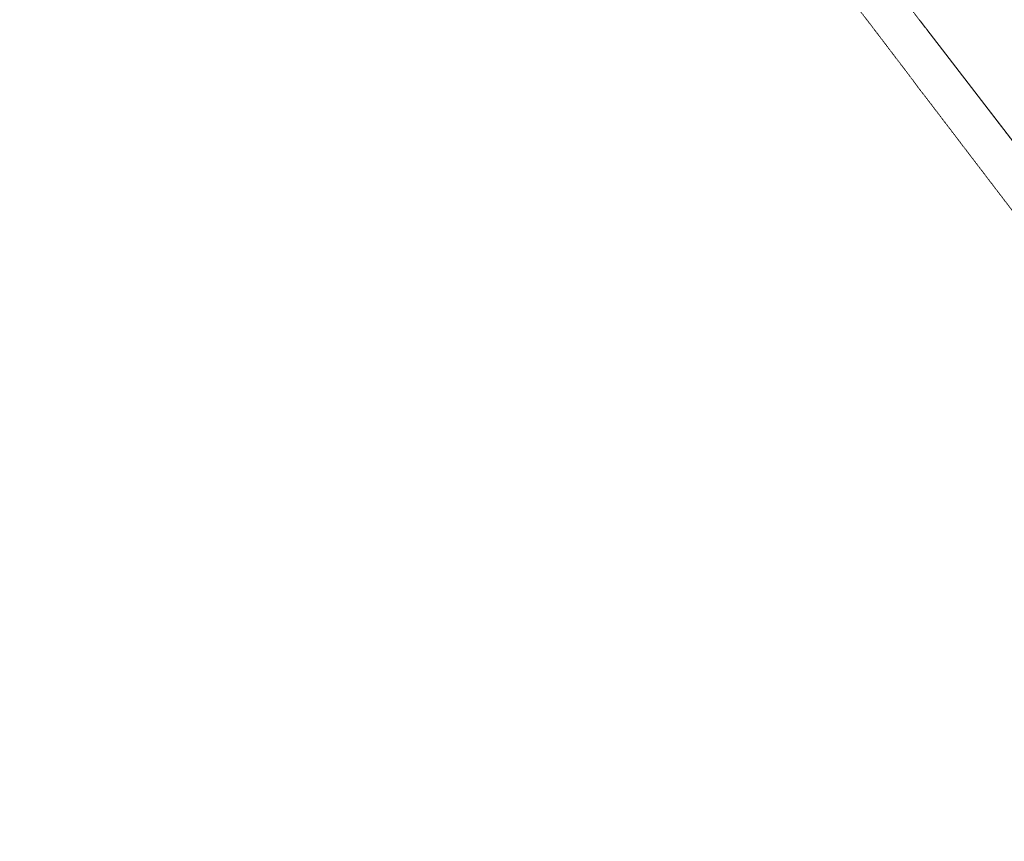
# Model space of a CAD drawing. Header units: millimetres. Extents: x 7098408 to 7789344, y 5351952 to 5979042.
# Tile 1 of 33: x 7103122 to 7334918, y 5487319 to 5680757. Entities that reach past the tile are written whole.
import ezdxf

# ---------------------------------------------------------------- set-up
doc = ezdxf.new("R2010")
doc.units = ezdxf.units.MM
doc.header["$MEASUREMENT"] = 0
doc.linetypes.add('4002', pattern=[2, 1, -1])
for name, color, linetype, lineweight, true_color in [('Dzialki_Nr_pióra__102', 7, 'Continuous', 5, 0xcccccc), ('SYSTEM_Nr_pióra__102', 7, 'Continuous', 5, 0xcccccc), ('Uzytki_Nr_pióra__102', 7, 'Continuous', 5, 0xcccccc)]:
    doc.layers.add(name, color=color, linetype=linetype, lineweight=lineweight, true_color=true_color)

msp = doc.modelspace()

# ---------------------------------------------------------------- linework, layer by layer
at = {"layer": 'Dzialki_Nr_pióra__102', "color": 254, "linetype": 'Continuous', "lineweight": 5, "true_color": 0xcccccc}
for p, q in [((7316390.42, 5678850.75), (7315101.36, 5680462.07)), ((7361901.74, 5619515.1), (7316698.67, 5678457.43))]:
    msp.add_line(p, q, dxfattribs=at)
at = {"layer": 'SYSTEM_Nr_pióra__102', "color": 254, "linetype": 'Continuous', "lineweight": 5, "true_color": 0xcccccc}
for p, q in [((7314945.24, 5680657.23), (7314995.28, 5680657.23)), ((7314945.24, 5680657.23), (7314995.28, 5680657.23)), ((7316546.55, 5678655.59), (7316596.59, 5678655.59)), ((7316546.55, 5678655.59), (7316596.59, 5678655.59))]:
    msp.add_line(p, q, dxfattribs=at)
at = {"layer": 'Uzytki_Nr_pióra__102', "color": 254, "linetype": '4002', "lineweight": 5, "true_color": 0xcccccc, "flags": 128}
for points in [[(7437966.11, 5927709.82), (7445402.21, 5927729.83), (7452808.28, 5928200.22), (7461405.33, 5928960.84), (7464517.88, 5929321.14), (7465228.47, 5929351.16), (7470943.15, 5930141.81), (7477328.39, 5931382.83), (7483613.54, 5933014.17), (7489788.61, 5935045.83), (7494772.69, 5936867.33), (7496494.11, 5937327.7), (7491550.05, 5632707.92), (7490949.56, 5592044.57), (7460664.73, 5591734.32), (7456441.26, 5591684.28), (7441909.35, 5591654.25), (7441999.42, 5599720.87), (7441729.2, 5602102.82), (7441659.14, 5608868.37), (7441068.66, 5608888.38), (7441038.63, 5611690.68), (7436094.58, 5611620.62), (7414576.93, 5611170.26), (7414697.03, 5604614.88), (7413946.42, 5602282.97), (7414326.73, 5591344), (7403878.16, 5590533.33), (7403828.12, 5599840.97), (7402947.4, 5600541.54), (7403187.59, 5609869.19), (7399984.97, 5611720.71), (7385403.01, 5611640.64), (7385393, 5590463.28), (7383981.85, 5590473.28), (7381800.06, 5593345.64), (7363525.07, 5617375.34), (7362053.86, 5619316.94), (7316546.55, 5678655.59), (7314945.24, 5680657.23), (7282078.28, 5724012.79), (7279886.49, 5726905.16), (7199350.45, 5832731.94), (7140221.96, 5910315.55), (7130323.85, 5925147.72), (7121266.42, 5942471.92), (7122637.54, 5942872.25), (7151971.6, 5943182.51), (7151821.47, 5948186.61), (7151821.47, 5954161.51), (7153362.74, 5955712.78), (7153292.68, 5960226.48), (7170276.61, 5959876.19), (7190393.1, 5960156.42), (7202372.93, 5960306.55), (7218075.8, 5960546.74), (7221408.53, 5960566.76), (7261781.64, 5960887.02), (7261811.67, 5970645.03), (7273901.58, 5970344.78), (7273731.44, 5961937.89), (7273701.42, 5960877.02), (7281467.78, 5960766.93), (7283709.62, 5960756.92), (7285240.88, 5960686.86), (7294918.81, 5959926.24), (7308299.79, 5958435.01), (7321600.69, 5956283.25), (7331208.57, 5954271.6), (7333880.76, 5953721.15), (7334771.49, 5953480.95), (7343118.34, 5951329.19), (7344379.37, 5950918.85), (7347792.17, 5950038.13), (7388795.79, 5938238.45), (7391227.79, 5937527.87), (7408692.11, 5932333.61), (7413506.06, 5931062.57), (7415888.01, 5930482.09), (7416858.8, 5930211.87), (7423183.99, 5929090.95), (7430560.04, 5928170.2), (7437966.11, 5927709.82), (7267686.48, 5827287.47), (7260240.38, 5827227.42), (7260170.32, 5819461.05), (7267596.41, 5819531.11), (7267686.48, 5827287.47), (7437966.11, 5927709.82), (7349773.79, 5810513.72), (7342477.81, 5810353.59), (7342457.8, 5802477.13), (7349753.78, 5802317), (7349773.79, 5810513.72), (7437966.11, 5927709.82), (7478509.36, 5833822.83), (7478229.13, 5826386.73), (7485885.41, 5826106.5), (7486165.64, 5833532.59), (7478509.36, 5833822.83), (7437966.11, 5927709.82), (7328856.64, 5745240.19), (7317807.58, 5745210.17), (7317607.42, 5717727.63), (7328546.39, 5717377.35), (7328856.64, 5745240.19), (7437966.11, 5927709.82), (7430810.24, 5684110.07), (7430660.12, 5676623.93), (7438316.4, 5676423.76), (7438436.5, 5683879.88), (7430810.24, 5684110.07)], [(7667314.18, 5677154.36), (7657516.14, 5667976.84), (7605963.87, 5622749.75), (7449825.84, 5487318.7), (7446603.19, 5491532.15), (7444041.09, 5494534.61), (7443520.67, 5495575.47), (7434253.07, 5507715.42), (7433632.56, 5508536.1), (7432591.71, 5509907.22), (7421042.23, 5525119.69), (7373813.51, 5587310.69), (7363274.87, 5601142.03), (7361663.54, 5603253.76), (7316316.36, 5662642.46), (7314885.19, 5664463.96), (7312873.54, 5667206.2), (7281978.2, 5707729.43), (7279596.25, 5710711.88), (7252474.01, 5746641.34), (7191383.91, 5826676.97), (7131885.13, 5904801.03), (7121446.57, 5920523.93), (7110357.47, 5941721.31), (7103121.54, 5961237.31), (7119164.69, 5960907.04), (7118964.53, 5946865.53), (7121266.42, 5942471.92), (7130323.85, 5925147.72), (7140221.96, 5910315.55), (7199350.45, 5832731.94), (7279886.49, 5726905.16), (7282078.28, 5724012.79), (7314945.24, 5680657.23), (7316546.55, 5678655.59), (7362053.86, 5619316.94), (7363525.07, 5617375.34), (7381800.06, 5593345.64), (7383981.85, 5590473.28), (7406210.07, 5561199.28), (7405909.83, 5560989.11), (7421652.74, 5538700.83), (7422703.6, 5539491.48), (7432001.22, 5527251.44), (7436234.69, 5530964.49), (7438056.19, 5528382.37), (7449785.8, 5536659.16), (7450236.17, 5537329.71), (7455620.59, 5542163.67), (7456491.3, 5542574.01), (7459523.79, 5544805.84), (7491439.96, 5572988.95), (7491359.9, 5576051.46), (7494222.24, 5578403.39), (7493821.91, 5589002.08), (7504450.63, 5588952.04), (7512787.47, 5594476.57), (7516080.17, 5597368.94), (7518812.41, 5599770.91), (7538578.61, 5617095.11), (7540460.16, 5618706.44), (7542381.73, 5620357.79), (7554932.02, 5631116.61), (7556593.39, 5632547.78), (7569724.15, 5644017.19), (7570164.52, 5644397.5), (7576900.04, 5650282.33), (7581553.85, 5654345.66), (7593213.42, 5664654.11), (7603231.63, 5672950.92), (7623147.96, 5690655.43), (7626030.33, 5693157.49), (7636869.21, 5702575.21), (7641012.61, 5706808.68), (7649619.67, 5717057.08), (7650800.64, 5718458.23), (7655174.22, 5724463.16), (7659267.58, 5730418.04), (7661019.02, 5733210.33), (7663060.69, 5736463), (7666393.42, 5742457.91), (7669626.07, 5749193.43), (7672428.37, 5755438.56), (7683887.77, 5780519.12), (7686059.55, 5785243), (7698349.63, 5812165.07), (7701852.5, 5819711.26), (7710259.39, 5838266.47), (7710259.39, 5840978.7), (7710209.35, 5853549.01), (7715753.9, 5853488.96), (7718696.31, 5864938.35), (7720197.54, 5878029.08), (7720167.52, 5925628.11), (7721328.47, 5925327.87), (7724170.8, 5924687.34), (7727023.14, 5924036.81), (7732667.77, 5922355.43), (7735390, 5921174.46), (7734919.61, 5900117.19), (7734899.6, 5898415.8), (7734849.56, 5891239.91), (7734519.29, 5871003.32), (7740924.54, 5870953.28), (7756082.97, 5870614), (7757943.49, 5874557.23), (7758158.67, 5889318.34), (7768807.4, 5911986.93), (7789344.24, 5915339.67), (7757127.83, 5846273.04), (7740994.6, 5811414.46), (7733138.15, 5794690.74), (7712781.46, 5750414.44), (7742645.95, 5743588.84), (7696368, 5702775.37)]]:
    msp.add_lwpolyline(points, close=True, dxfattribs=at)

doc.saveas('drawing.dxf')
